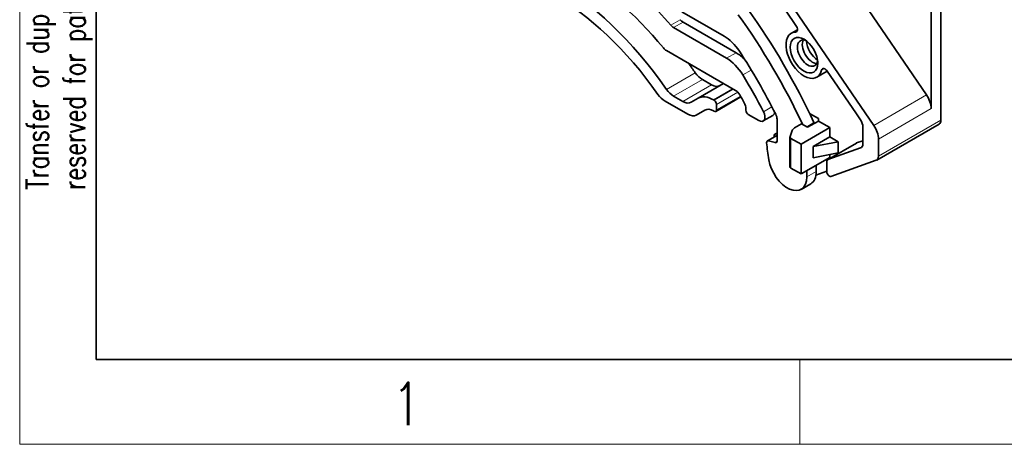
# Model space of a CAD drawing. Header units: millimetres. Extents: x 6 to 292, y 5 to 204.
# Tile 1 of 24: x 6 to 64, y 5 to 30. Entities that reach past the tile are written whole.
import ezdxf

# ---------------------------------------------------------------- set-up
doc = ezdxf.new("R2010")
doc.units = ezdxf.units.MM
for name, color, linetype in [('TEXT', 7, 'Continuous'), ('可见', 7, 'Continuous'), ('图框', 7, 'Continuous'), ('尺寸层', 7, 'Continuous'), ('相切', 7, 'Continuous'), ('细实线', 7, 'Continuous'), ('轮廓线', 7, 'Continuous')]:
    doc.layers.add(name, color=color, linetype=linetype)
doc.styles.add('SEACAD_romans_shx', font='romans.shx')
doc.styles.add('SEACAD_Solid_Edge_ANSI', font='seans.ttf')

# ---------------------------------------------------------------- blocks, each defined once
blk = doc.blocks.new('SE4')
at = {"layer": '可见', "color": 7, "linetype": 'Continuous', "lineweight": 35}
for p, q in [((59.805, 24.109), (59.805, 48.748)), ((59.24, 37.821), (59.24, 24.792)), ((51.27, 36.875), (58.964, 25.599)), ((55.852, 23.802), (49.454, 33.182)), ((44.541, 30.504), (47.03, 29.067)), ((50.697, 30.534), (51.267, 29.699)), ((47.736, 28.088), (44.61, 29.893)), ((47.171, 27.761), (44.044, 29.566)), ((51.35, 29.441), (50.994, 29.236)), ((43.624, 28.216), (47.703, 25.861)), ((52.494, 26.638), (53.112, 26.995)), ((53.111, 26.997), (54.79, 24.535)), ((45.496, 25.399), (47.001, 26.267)), ((46.287, 26.193), (45.752, 26.502)), ((44.887, 24.461), (43.546, 25.235)), ((44.59, 25.214), (44.055, 25.522)), ((45.496, 25.399), (45.09, 25.164)), ((46.441, 25.284), (46.396, 25.309)), ((46.541, 24.621), (48.023, 25.476)), ((46.582, 24.712), (46.582, 25.039)), ((45.387, 24.411), (45.896, 24.706)), ((46.396, 24.656), (46.441, 24.63)), ((48.313, 24.793), (48.313, 24.692)), ((48.455, 24.448), (49.082, 24.085)), ((49.332, 24.061), (49.898, 24.387)), ((50.052, 24.505), (49.994, 24.539)), ((52.592, 24.203), (52.074, 24.502)), ((54.79, 24.535), (55.071, 24.123)), ((50.152, 24.16), (50.152, 22.881)), ((51.179, 23.652), (51.602, 23.896)), ((51.602, 23.896), (51.956, 23.692)), ((52.592, 24.06), (51.956, 23.692)), ((52.592, 24.06), (52.592, 24.203)), ((53.262, 23.673), (52.592, 24.06)), ((56.025, 21.758), (59.702, 23.88)), ((50.152, 23.355), (50.039, 23.29)), ((50.134, 23.299), (50.152, 23.294)), ((51.042, 23.504), (50.916, 23.14)), ((53.262, 23.673), (51.565, 22.693)), ((53.262, 23.673), (53.262, 23.122)), ((55.209, 23.72), (55.209, 22.711)), ((50.145, 23.214), (49.579, 22.887)), ((50.047, 22.784), (49.643, 22.893)), ((50.912, 23.118), (50.912, 21.362)), ((51.565, 22.693), (50.971, 23.036)), ((51.565, 22.693), (51.565, 20.938)), ((52.272, 22.55), (53.262, 23.122)), ((53.757, 22.836), (52.272, 22.55)), ((54.828, 22.759), (53.131, 21.779)), ((53.262, 23.122), (53.757, 22.836)), ((53.757, 22.183), (53.757, 22.836)), ((54.839, 22.764), (55.209, 22.895)), ((56.128, 22.996), (56.128, 21.986)), ((52.272, 21.897), (52.272, 22.55)), ((53.757, 22.183), (52.272, 21.897)), ((55.078, 22.469), (53.142, 21.784)), ((53.262, 22.088), (53.262, 21.917)), ((51.565, 20.938), (53.262, 21.917)), ((53.09, 21.687), (53.09, 21.057)), ((55.997, 21.745), (53.32, 20.797)), ((50.971, 21.281), (51.565, 20.938)), ((51.899, 20.763), (51.899, 21.131)), ((53.09, 21.095), (52.447, 20.868)), ((52.465, 21.09), (52.465, 21.457)), ((51.568, 20.031), (52.134, 20.357))]:
    blk.add_line(p, q, dxfattribs=at)
for centre, major_axis, start_param, end_param in [((37.956, 19.936), (-8.1, 14.03), 4.997085, 5.99849), ((36.895, 19.323), (-8, 13.856), 4.859734, 6.13584), ((36.895, 19.323), (-7.5, 12.99), 4.86934, 6.126235), ((37.956, 19.936), (-9.1, 15.762), 5.019317, 5.268145), ((37.956, 19.936), (12.1, -20.958), 1.427895, 1.738672), ((38.521, 20.262), (-12.1, 20.958), 4.558961, 4.880264), ((44.044, 29.974), (0.25, -0.433), 5.019317, 5.497787), ((44.61, 30.301), (0.25, -0.433), 5.019317, 5.497787), ((51.138, 29.58), (-0.15, 0.26), 2.852826, 4.841995), ((47.03, 27.434), (-1, 1.732), 4.809409, 5.497787), ((51.744, 27.937), (-0.75, 1.299), -0.288767, 3.689572), ((51.956, 28.06), (-0.425, 0.736), 0, 3.763176), ((51.956, 28.06), (-0.425, 0.736), 5.661602, 6.283185), ((52.239, 28.223), (-0.425, 0.736), 0.339225, 2.802368), ((52.593, 28.427), (-0.5, 0.866), 0.853386, 2.288207), ((43.624, 28.624), (0.25, -0.433), 4.997085, 5.497787), ((47.736, 26.455), (-1, 1.732), 5.129946, 5.497787), ((37.956, 19.936), (-11.1, 19.226), 4.616118, 4.809409), ((38.592, 20.303), (-8, 13.856), -1.423451, -1.38044), ((47.171, 26.128), (-1, 1.732), 4.751736, 5.497787), ((45.752, 27.319), (0.5, -0.866), 4.859734, 5.497787), ((37.956, 19.936), (10.6, -18.36), 1.492665, 1.610144), ((52.981, 26.877), (0.15, -0.26), 1.700403, 3.689572), ((46.287, 27.01), (-0.5, 0.866), 2.356194, 3.141593), ((43.546, 26.051), (0.5, -0.866), 4.86934, 5.497787), ((44.055, 26.339), (0.5, -0.866), 4.859734, 5.497787), ((47.703, 25.453), (-0.25, 0.433), 4.707453, 5.497787), ((37.956, 19.936), (9.95, -17.234), 1.538921, 1.565861), ((58.533, 25.2), (0.5, -0.866), 0.785398, 1.700403), ((44.59, 26.03), (0.5, -0.866), 5.497787, 6.283185), ((46.396, 23.84), (0.9, -1.559), 2.356194, 3.141593), ((46.441, 25.12), (-0.1, 0.173), 3.926991, 5.497787), ((47.96, 24.998), (0.25, -0.433), 0.785398, 1.538921), ((44.887, 25.277), (-0.5, 0.866), 2.356194, 3.141593), ((46.396, 23.84), (-0.5, 0.866), 5.497787, 6.283185), ((46.441, 24.794), (-0.1, 0.173), 2.356194, 3.926991), ((48.455, 24.611), (-0.1, 0.173), 0.785398, 2.356194), ((49.082, 24.494), (-0.25, 0.433), 2.356194, 4.634257), ((49.648, 24.82), (-0.25, 0.433), 3.141593, 3.898627), ((49.798, 24.364), (0.25, -0.433), 0.785398, 1.474525), ((51.758, 23.81), (0.5, -0.866), 1.368235, 1.417368), ((54.856, 23.924), (0.25, -0.433), 0.785398, 1.700403), ((55.421, 23.404), (-0.5, 0.866), 3.926991, 4.841995), ((59.452, 24.313), (-0.25, 0.433), 3.141593, 3.926991), ((50.189, 23.03), (0.15, -0.26), 2.618285, 3.951493), ((51.533, 23.448), (-0.5, 0), 5.49778, 6.08579), ((49.679, 22.714), (0.1, -0.173), 2.617994, 4.017573), ((56.087, 19.686), (-4.65, 8.054), 0.875981, 1.000352), ((50.684, 22.759), (-0.5, 0.866), 0.8099, 0.845446), ((50.011, 22.963), (-0.1, 0.173), 2.617994, 3.926991), ((50.245, 23.04), (0.1, -0.173), 3.072237, 3.141593), ((51.112, 23.118), (0.2, 0), 2.944197, 3.926991), ((54.928, 22.585), (0.1, -0.173), 3.035012, 3.141593), ((54.856, 22.915), (-0.25, 0.433), 3.035012, 3.926991), ((50.768, 21.416), (-0.8, 1.386), 1.000352, 3.926991), ((53.231, 21.606), (0.1, -0.173), 3.035012, 3.926991), ((55.775, 22.191), (-0.25, 0.433), 3.034841, 3.926991), ((51.112, 21.362), (0.2, 0), 3.141593, 3.926991), ((51.334, 21.743), (-0.8, 1.386), 3.141593, 3.926991), ((53.231, 20.976), (-0.1, 0.173), 0.785398, 3.034841)]:
    blk.add_ellipse(centre, major_axis=major_axis, ratio=0.57735, start_param=start_param, end_param=end_param, dxfattribs=at)
blk.add_ellipse((51.744, 27.937), major_axis=(0.575, -0.996), ratio=0.57735, dxfattribs=at)
at = {"layer": '相切', "color": 7, "linetype": 'Continuous', "lineweight": 13}
for p, q in [((44.447, 30.033), (43.881, 29.706)), ((44.044, 29.566), (44.61, 29.893)), ((51.239, 29.306), (51.324, 29.355)), ((47.736, 28.088), (47.171, 27.761)), ((43.634, 25.926), (45.331, 26.906)), ((48.631, 27.062), (48.131, 26.773)), ((52.931, 27.144), (52.775, 27.054)), ((45.752, 26.502), (44.055, 25.522)), ((44.59, 25.214), (46.287, 26.193)), ((46.396, 25.309), (47.528, 25.963)), ((46.441, 25.284), (47.572, 25.937)), ((46.582, 25.039), (47.831, 25.76)), ((58.964, 25.599), (55.852, 23.802)), ((46.582, 24.712), (47.994, 25.527)), ((49.852, 24.893), (49.351, 24.604)), ((59.24, 24.792), (56.128, 22.996)), ((52.328, 23.963), (51.908, 23.72)), ((56.128, 21.986), (59.805, 24.109)), ((50.152, 23.309), (50.134, 23.299)), ((49.643, 22.893), (50.152, 23.187)), ((50.147, 22.842), (50.047, 22.784)), ((50.971, 23.036), (50.971, 21.281)), ((54.839, 22.764), (53.142, 21.784)), ((55.131, 22.5), (55.078, 22.469)), ((52.465, 21.09), (51.899, 20.763))]:
    blk.add_line(p, q, dxfattribs=at)
blk = doc.blocks.new('A4-drawing_frame')
at = {"layer": '细实线', "color": 7, "linetype": 'Continuous', "lineweight": 13}
for p, q in [((-286.5, 199), (-286.5, 0)), ((-240.5, 5), (-240.5, 0)), ((-286.5, 0), (0, 0))]:
    blk.add_line(p, q, dxfattribs=at)
at = {"layer": '轮廓线', "color": 7, "linetype": 'Continuous', "lineweight": 35}
for p, q in [((-282, 195), (-282, 5)), ((-282, 5), (-5, 5))]:
    blk.add_line(p, q, dxfattribs=at)
at = {"layer": 'TEXT', "insert": (-286.103, 15), "char_height": 1.3, "width": 171.21782, "attachment_point": 1, "rotation": 90, "style": 'SEACAD_Solid_Edge_ANSI'}
blk.add_mtext('{\\fromans|b0||i0||c0|p34;\\C7;\\H1.3;\\W0.752;Transfer or duplication of this document as well as the utilization or communication of its contents are prohibited unless explicit authorization is granted. Violations will be liable for compensation. All rights      \\P}{\\fromans|b0||i0||c0|p34;\\C7;\\H1.3;\\W0.752;reserved for patent, utility model or designs registrations}{\\fromans|b0||i0||c0|p34;\\C7;\\H1.3;\\W0.752;.}{\\fSolid Edge ANSI|b0||i0||c0|p34;\\C7;\\H1.3;\\W0.752;  非给予明确授权，否则禁止转让、复制、利用、交流本文件的内容。侵犯者将负赔偿责任。本公司保留对涉及发明、实用新型和外观专利的所有权利。}', dxfattribs=at)
at = {"layer": 'TEXT', "insert": (-263.681, 1.134), "char_height": 2.5, "width": 1.88357, "attachment_point": 8, "style": 'SEACAD_romans_shx'}
blk.add_mtext('{\\fromans|b0||i0||c0|p34;\\C7;\\H2.5;\\W0.8;1}', dxfattribs=at)

msp = doc.modelspace()

# ---------------------------------------------------------------- block references
at = {"layer": '图框', "color": 7}
msp.add_blockref('A4-drawing_frame', (292, 5), dxfattribs=at)
at = {"layer": '尺寸层'}
msp.add_blockref('SE4', (0, 0), dxfattribs=at)

doc.saveas('drawing.dxf')
